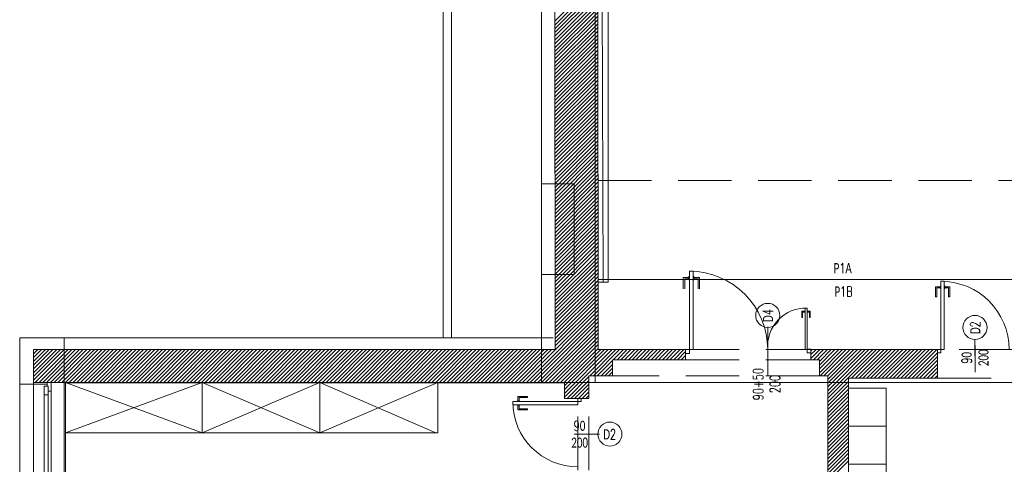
# Model space of a CAD drawing. Header units: millimetres. Extents: x -20020 to 55682, y 3351 to 17623.
# Tile 14 of 49: x -5505 to -4335, y 11905 to 12433. Entities that reach past the tile are written whole.
import ezdxf

# ---------------------------------------------------------------- set-up
doc = ezdxf.new("R2010")
doc.units = ezdxf.units.MM
doc.linetypes.add('ACAD_ISO03W100', pattern=[30, 12, -18])
doc.linetypes.add('HIDDEN', pattern=[9.525, 6.35, -3.175])
doc.layers.get('0').update_dxf_attribs({"color": 252, "lineweight": 9})
for name, color, linetype, lineweight in [('ARANŻACJA', 252, 'Continuous', 9), ('OKNA', 252, 'Continuous', 9), ('OPISY', 252, 'Continuous', 9), ('PODCIĄG', 252, 'HIDDEN', 9), ('RZUT DACHU', 252, 'Continuous', 9), ('srednia', 252, 'Continuous', 9), ('ŚCIANY KONSTRUKCYJNE', 252, 'Continuous', 9), ('ŚCIANY WYPEŁNIENIE', 252, 'Continuous', 9)]:
    doc.layers.add(name, color=color, linetype=linetype, lineweight=lineweight)
doc.styles.get("Standard").update_dxf_attribs({"font": 'romans.shx', "width": 0.7})

msp = doc.modelspace()

# ---------------------------------------------------------------- linework, layer by layer
at = {"linetype": 'Continuous'}
for p, q in [((-4709.83, 12127.25), (-4716.63, 12127.25)), ((-4716.63, 12127.25), (-4716.63, 12113.63)), ((-4709.83, 12125.55), (-4714.93, 12125.55)), ((-4714.93, 12125.55), (-4714.93, 12113.63)), ((-4709.26, 12128.38), (-4709.83, 12128.38)), ((-4709.83, 12128.38), (-4709.83, 12124.41)), ((-4709.26, 12124.41), (-4709.83, 12124.41)), ((-4704.72, 12128.38), (-4704.15, 12128.38)), ((-4704.72, 12124.41), (-4704.15, 12124.41)), ((-4704.15, 12128.38), (-4704.15, 12124.41)), ((-4704.15, 12127.25), (-4697.35, 12127.25)), ((-4704.15, 12125.55), (-4699.05, 12125.55)), ((-4699.05, 12125.55), (-4699.05, 12113.63)), ((-4697.35, 12127.25), (-4697.35, 12113.63)), ((-4572.2, 12087.01), (-4575.78, 12086.99)), ((-4575.78, 12086.99), (-4575.76, 12079.82)), ((-4574.86, 12079.83), (-4575.76, 12079.82)), ((-4572.19, 12086.11), (-4574.88, 12086.1)), ((-4574.88, 12086.1), (-4574.86, 12079.83)), ((-4571.9, 12087.6), (-4572.2, 12087.6)), ((-4572.2, 12087.6), (-4572.19, 12085.51)), ((-4571.89, 12085.51), (-4572.19, 12085.51)), ((-4569.51, 12087.61), (-4569.21, 12087.61)), ((-4569.5, 12085.52), (-4569.2, 12085.52)), ((-4569.21, 12087.61), (-4569.2, 12085.52)), ((-4569.21, 12087.02), (-4565.62, 12087.03)), ((-4569.21, 12086.12), (-4566.52, 12086.13)), ((-4566.52, 12086.13), (-4566.49, 12079.86)), ((-4566.49, 12079.86), (-4565.6, 12079.86)), ((-4565.62, 12087.03), (-4565.6, 12079.86)), ((-4616.24, 12010.71), (-4616.24, 12067.84))]:
    msp.add_line(p, q, dxfattribs=at)
for p, q in [((-4704.72, 12134.56), (-4709.26, 12134.56)), ((-4709.26, 12134.56), (-4709.26, 12041.55)), ((-4704.72, 12041.55), (-4704.72, 12134.56)), ((-4410.83, 12116.26), (-4416.77, 12116.26)), ((-4416.77, 12116.26), (-4416.77, 12104.39)), ((-4410.83, 12114.77), (-4415.28, 12114.77)), ((-4415.28, 12114.77), (-4415.28, 12104.39)), ((-4410.34, 12117.25), (-4410.83, 12117.25)), ((-4410.83, 12117.25), (-4410.83, 12113.78)), ((-4410.34, 12113.78), (-4410.83, 12113.78)), ((-4406.38, 12117.25), (-4405.89, 12117.25)), ((-4406.38, 12113.78), (-4405.89, 12113.78)), ((-4405.89, 12117.25), (-4405.89, 12113.78)), ((-4405.89, 12116.26), (-4399.96, 12116.26)), ((-4405.89, 12114.77), (-4401.44, 12114.77)), ((-4401.44, 12114.77), (-4401.44, 12104.39)), ((-4399.96, 12116.26), (-4399.96, 12104.39)), ((-4415.28, 12104.39), (-4416.77, 12104.39)), ((-4401.44, 12104.39), (-4399.96, 12104.39)), ((-4571.91, 12090.86), (-4569.52, 12090.87)), ((-4571.74, 12041.86), (-4571.91, 12090.86)), ((-4569.52, 12090.87), (-4569.35, 12041.87)), ((-4569.35, 12042.06), (-4569.35, 12037.52)), ((-4564.81, 12042.06), (-4569.35, 12042.06)), ((-4564.81, 12037.52), (-4564.81, 12042.06)), ((-4369.79, 12014.66), (-4369.79, 12046.35)), ((-4713.79, 12041.55), (-4713.79, 12037.01)), ((-4709.26, 12041.55), (-4713.79, 12041.55)), ((-4713.79, 12037.01), (-4709.26, 12037.01)), ((-4709.26, 12041.55), (-4704.72, 12041.55)), ((-4709.26, 12037.01), (-4709.26, 12041.55)), ((-4569.35, 12041.87), (-4571.74, 12041.86)), ((-4569.35, 12037.52), (-4564.81, 12037.52)), ((-4913.15, 11980.24), (-4913.15, 11985.91)), ((-4913.15, 11985.91), (-4901.81, 11985.91)), ((-4911.73, 11980.24), (-4911.73, 11984.49)), ((-4911.73, 11984.49), (-4901.81, 11984.49)), ((-4901.81, 11984.49), (-4901.81, 11985.91)), ((-4914.09, 11979.77), (-4914.09, 11980.24)), ((-4914.09, 11980.24), (-4910.79, 11980.24)), ((-4914.09, 11975.99), (-4914.09, 11975.52)), ((-4914.09, 11975.52), (-4910.79, 11975.52)), ((-4913.15, 11975.52), (-4913.15, 11969.85)), ((-4911.73, 11975.52), (-4911.73, 11971.27)), ((-4910.79, 11979.77), (-4910.79, 11980.24)), ((-4910.79, 11975.99), (-4910.79, 11975.52)), ((-4913.15, 11969.85), (-4901.81, 11969.85)), ((-4911.73, 11971.27), (-4901.81, 11971.27)), ((-4901.81, 11971.27), (-4901.81, 11969.85)), ((-4816.12, 11941.05), (-4846.38, 11941.05))]:
    msp.add_line(p, q)
for points in [[(-4410.34, 12041.55), (-4406.38, 12041.55), (-4406.38, 12122.63), (-4410.34, 12122.63)], [(-4414.29, 12041.55), (-4414.29, 12037.59), (-4410.34, 12037.59), (-4410.34, 12041.55)], [(-4841.79, 11983.55), (-4838.02, 11983.55), (-4838.02, 11979.77), (-4841.79, 11979.77)], [(-4841.79, 11979.77), (-4841.79, 11975.99), (-4919.24, 11975.99), (-4919.24, 11979.77)]]:
    msp.add_lwpolyline(points, close=True)
at = {"linetype": 'Continuous', "ltscale": 50}
for centre, radius, start, end in [((-4709.26, 12041.55), 93.05, 0, 90), ((-4410.34, 12041.55), 81.11, 0, 90), ((-4570.81, 12045.37), 45.54, 88.37997, 184.61438), ((-4841.79, 11979.77), 77.47, 180, 270)]:
    msp.add_arc(centre, radius, start, end, dxfattribs=at)
at = {"layer": 'ARANŻACJA'}
for p, q in [((-4817.9, 12124.63), (-1214.12, 12124.55)), ((-5288.39, 12002.55), (-5450.79, 11942.55)), ((-5450.79, 12002.55), (-5288.39, 11942.55)), ((-5288.39, 11942.55), (-5288.39, 12002.55)), ((-5288.39, 12002.55), (-5148.39, 11942.55)), ((-5288.39, 11942.55), (-5148.39, 12002.55)), ((-5148.39, 11942.55), (-5148.39, 12002.55)), ((-5148.39, 12002.55), (-5010.79, 11942.55)), ((-5148.39, 11942.55), (-5008.39, 12002.55)), ((-5070.79, 11942.55), (-5130.79, 11942.55))]:
    msp.add_line(p, q, dxfattribs=at)
at = {"layer": 'ARANŻACJA', "linetype": 'ACAD_ISO03W100', "ltscale": 10}
msp.add_lwpolyline([(-4520.29, 11441.55), (-4518.29, 11441.55), (-4518.29, 12007.55)], dxfattribs=at)
at = {"layer": 'ARANŻACJA', "ltscale": 10}
for points in [[(-5450.79, 12002.55), (-5450.79, 11942.55), (-5008.39, 11942.55), (-5008.39, 12002.55)], [(-5288.39, 11942.55), (-5008.39, 11942.55), (-5008.39, 12002.55)]]:
    msp.add_lwpolyline(points, dxfattribs=at)
for points in [[(-4475.29, 11950.55), (-4475.29, 11995.55), (-4520.29, 11995.55), (-4520.29, 11950.55)], [(-4475.29, 11905.55), (-4475.29, 11950.55), (-4520.29, 11950.55), (-4520.29, 11905.55)], [(-4475.29, 11860.55), (-4475.29, 11905.55), (-4520.29, 11905.55), (-4520.29, 11860.55)]]:
    msp.add_lwpolyline(points, close=True, dxfattribs=at)
at = {"layer": 'Defpoints'}
msp.add_line((-5450.79, 12002.55), (-4857.79, 12002.55), dxfattribs=at)
at = {"layer": 'OKNA'}
for p, q in [((-5476.29, 11988.02), (-5476.29, 11997.94)), ((-5476.29, 11997.94), (-5471.29, 11997.94)), ((-5472.79, 11997.94), (-5472.79, 12002.55)), ((-5472.79, 12002.55), (-5467.79, 12002.55)), ((-5471.29, 11997.94), (-5471.29, 11988.02)), ((-5467.79, 12002.55), (-5467.79, 11992.3)), ((-5471.29, 11988.02), (-5476.29, 11988.02)), ((-5476.29, 11988.02), (-5476.29, 11750.57)), ((-5467.79, 11992.3), (-5471.29, 11992.3)), ((-5471.29, 11988.02), (-5471.29, 11750.57)), ((-5467.79, 11993.94), (-5467.79, 11746.29))]:
    msp.add_line(p, q, dxfattribs=at)
at = {"layer": 'OPISY'}
msp.add_line((-4369.98, 12053.52), (-4369.79, 12014.66), dxfattribs=at)
for centre in [(-4616.18, 12082.16), (-4369.91, 12067.84), (-4803.82, 11941.16)]:
    msp.add_circle(centre, 14.32, dxfattribs=at)
at = {"layer": 'PODCIĄG', "ltscale": 10}
for p, q in [((-4818.05, 12242.55), (-1214.12, 12242.55)), ((-4713.79, 12041.55), (-4563.79, 12041.55)), ((-4325.29, 12041.55), (-4414.29, 12041.55)), ((-4713.79, 12029.55), (-4563.79, 12029.55)), ((-4554.79, 12010.55), (-4800.79, 12010.55)), ((-4414.29, 12007.55), (-4325.29, 12007.55)), ((-4841.79, 11898.55), (-4841.79, 11983.55)), ((-4828.79, 11898.55), (-4828.79, 11983.55))]:
    msp.add_line(p, q, dxfattribs=at)
at = {"layer": 'RZUT DACHU'}
for points in [[(-4885.12, 14006.55), (-4885.12, 12002.55), (-1152.98, 12002.55), (-1152.98, 14006.55), (-1217.12, 14006.55), (-1217.12, 12002.55)], [(-4885.12, 14006.55), (-4821.12, 14006.55), (-4821.12, 12002.55)], [(-4885.12, 12055.55), (-5505.29, 12055.55), (-5505.29, 12000.55), (-5505.29, 12000.55), (-5505.29, 11110.05), (-5505.29, 11095.05), (-1120.25, 11095.05)], [(-5452.29, 12055.55), (-5452.29, 12002.55), (-5452.29, 11095.05)], [(-5452.29, 12002.55), (-4885.12, 12002.55)]]:
    msp.add_lwpolyline(points, dxfattribs=at)
at = {"layer": 'srednia'}
for p, q in [((-4811.79, 12121.55), (-4817.12, 13856.55)), ((-4817.79, 12121.55), (-4811.79, 12121.55)), ((-5002.12, 12055.55), (-4871.12, 12055.55)), ((-5488.79, 11739.55), (-5488.79, 12002.55)), ((-5450.79, 11739.55), (-5450.79, 12002.55))]:
    msp.add_line(p, q, dxfattribs=at)
at = {"layer": 'srednia', "linetype": 'Continuous'}
msp.add_line((-4616.24, 12041.55), (-4616.24, 12068.74), dxfattribs=at)
at = {"layer": 'srednia'}
for points in [[(-4871.12, 14006.55), (-4885.12, 14006.55), (-4885.12, 12055.55), (-5488.79, 12055.55), (-5505.29, 12055.55), (-5505.29, 12002.55), (-5505.29, 12000.55), (-5472.79, 12000.55)], [(-4811.79, 12121.55), (-4805.79, 12121.55), (-4805.79, 13901.55)], [(-5002.12, 13821.55), (-4992.12, 13821.55), (-4992.12, 12055.55), (-5002.12, 12055.55), (-5002.12, 13821.55)], [(-4885.12, 12055.55), (-4885.12, 12130.55), (-4846.12, 12130.55), (-4846.12, 12238.55), (-4885.12, 12238.55), (-4885.12, 12433.55)], [(-5272.29, 11410.05), (-5505.29, 11410.05), (-5505.29, 12020.81)]]:
    msp.add_lwpolyline(points, dxfattribs=at)
at = {"layer": 'ŚCIANY KONSTRUKCYJNE'}
for p, q in [((-4868.79, 12041.55), (-4871.12, 13931.55)), ((-4817.79, 12041.55), (-4820.12, 13856.55)), ((-4868.79, 12041.55), (-5488.79, 12041.55)), ((-5488.79, 12002.55), (-5488.79, 12041.55)), ((-4817.79, 12041.55), (-4713.79, 12041.55)), ((-4713.79, 12041.55), (-4713.79, 12029.55)), ((-4713.79, 12029.55), (-4713.79, 12041.55)), ((-4564.79, 12029.55), (-4564.79, 12041.55)), ((-4564.79, 12041.55), (-4414.29, 12041.55)), ((-4564.79, 12041.55), (-4564.79, 12029.55)), ((-4414.29, 12007.55), (-4414.29, 12041.55)), ((-4800.79, 12010.55), (-4800.79, 12029.55)), ((-4800.79, 12029.55), (-4713.79, 12029.55)), ((-4564.79, 12029.55), (-4554.79, 12029.55)), ((-4554.79, 12029.55), (-4554.79, 12010.55)), ((-4828.79, 12010.55), (-4800.79, 12010.55)), ((-4828.79, 11983.55), (-4828.79, 12010.55)), ((-4828.79, 12010.55), (-4828.79, 11983.55)), ((-4554.79, 12010.55), (-4544.79, 12010.55)), ((-4544.79, 12010.55), (-4544.79, 11441.55)), ((-4520.29, 12007.55), (-4414.29, 12007.55)), ((-4520.29, 12007.55), (-4520.29, 11441.55)), ((-5488.79, 12002.55), (-4857.79, 12002.55)), ((-4857.79, 11983.55), (-4857.79, 12002.55)), ((-4828.79, 11983.55), (-4857.79, 11983.55))]:
    msp.add_line(p, q, dxfattribs=at)
at = {"layer": 'ŚCIANY WYPEŁNIENIE', "linetype": 'Continuous'}
for p, q in [((-4869.27, 12431.51), (-4818.36, 12482.43)), ((-4869.27, 12427.03), (-4818.35, 12477.95)), ((-4869.26, 12422.55), (-4818.35, 12473.46)), ((-4869.26, 12418.06), (-4818.34, 12468.98)), ((-4869.25, 12413.58), (-4818.34, 12464.49)), ((-4869.25, 12409.09), (-4818.33, 12460.01)), ((-4869.24, 12404.61), (-4818.32, 12455.52)), ((-4869.24, 12400.12), (-4818.32, 12451.04)), ((-4869.23, 12395.64), (-4818.31, 12446.55)), ((-4869.22, 12391.15), (-4818.31, 12442.07)), ((-4869.22, 12386.67), (-4818.3, 12437.59)), ((-4869.21, 12382.18), (-4818.3, 12433.1)), ((-4869.21, 12377.7), (-4818.29, 12428.62)), ((-4869.2, 12373.21), (-4818.28, 12424.13)), ((-4869.2, 12368.73), (-4818.28, 12419.65)), ((-4869.19, 12364.25), (-4818.27, 12415.16)), ((-4869.19, 12359.76), (-4818.27, 12410.68)), ((-4869.18, 12355.28), (-4818.26, 12406.2)), ((-4869.17, 12350.79), (-4818.26, 12401.71)), ((-4869.17, 12346.31), (-4818.25, 12397.23)), ((-4869.16, 12341.82), (-4818.24, 12392.74)), ((-4869.16, 12337.34), (-4818.24, 12388.26)), ((-4869.15, 12332.85), (-4818.23, 12383.77)), ((-4869.15, 12328.37), (-4818.23, 12379.29)), ((-4869.14, 12323.88), (-4818.22, 12374.8)), ((-4869.14, 12319.4), (-4818.22, 12370.32)), ((-4869.13, 12314.91), (-4818.21, 12365.84)), ((-4869.13, 12310.43), (-4818.2, 12361.35)), ((-4869.12, 12305.95), (-4818.2, 12356.87)), ((-4869.11, 12301.46), (-4818.19, 12352.38)), ((-4869.11, 12296.98), (-4818.19, 12347.9)), ((-4869.1, 12292.49), (-4818.18, 12343.41)), ((-4869.1, 12288.01), (-4818.18, 12338.93)), ((-4869.09, 12283.52), (-4818.17, 12334.45)), ((-4869.09, 12279.04), (-4818.16, 12329.96)), ((-4869.08, 12274.55), (-4818.16, 12325.48)), ((-4869.08, 12270.07), (-4818.15, 12320.99)), ((-4869.07, 12265.58), (-4818.15, 12316.51)), ((-4869.06, 12261.1), (-4818.14, 12312.02)), ((-4869.06, 12256.61), (-4818.13, 12307.54)), ((-4869.05, 12252.13), (-4818.13, 12303.05)), ((-4869.05, 12247.65), (-4818.12, 12298.57)), ((-4869.04, 12243.16), (-4818.12, 12294.09)), ((-4869.04, 12238.68), (-4818.11, 12289.6)), ((-4869.03, 12234.19), (-4818.11, 12285.12)), ((-4869.03, 12229.71), (-4818.1, 12280.63)), ((-4869.02, 12225.22), (-4818.09, 12276.15)), ((-4869.01, 12220.74), (-4818.09, 12271.66)), ((-4869.01, 12216.25), (-4818.08, 12267.18)), ((-4869, 12211.77), (-4818.08, 12262.69)), ((-4869, 12207.28), (-4818.07, 12258.21)), ((-4868.99, 12202.8), (-4818.07, 12253.73)), ((-4868.99, 12198.31), (-4818.06, 12249.24)), ((-4868.98, 12193.83), (-4818.05, 12244.76)), ((-4868.98, 12189.35), (-4818.05, 12240.27)), ((-4868.97, 12184.86), (-4818.04, 12235.79)), ((-4868.97, 12180.38), (-4818.04, 12231.3)), ((-4868.96, 12175.89), (-4818.03, 12226.82)), ((-4868.95, 12171.41), (-4818.03, 12222.34)), ((-4868.95, 12166.92), (-4818.02, 12217.85)), ((-4868.94, 12162.44), (-4818.01, 12213.37)), ((-4868.94, 12157.95), (-4818.01, 12208.88)), ((-4868.93, 12153.47), (-4818, 12204.4)), ((-4868.93, 12148.98), (-4818, 12199.91)), ((-4868.92, 12144.5), (-4817.99, 12195.43)), ((-4868.92, 12140.01), (-4817.99, 12190.94)), ((-4868.91, 12135.53), (-4817.98, 12186.46)), ((-4868.9, 12131.05), (-4817.97, 12181.98)), ((-4868.9, 12126.56), (-4817.97, 12177.49)), ((-4868.89, 12122.08), (-4817.96, 12173.01)), ((-4868.89, 12117.59), (-4817.96, 12168.52)), ((-4868.88, 12113.11), (-4817.95, 12164.04)), ((-4868.88, 12108.62), (-4817.95, 12159.55)), ((-4868.87, 12104.14), (-4817.94, 12155.07)), ((-4868.87, 12099.65), (-4817.93, 12150.58)), ((-4868.86, 12095.17), (-4817.93, 12146.1)), ((-4868.86, 12090.68), (-4817.92, 12141.62)), ((-4868.85, 12086.2), (-4817.92, 12137.13)), ((-4868.84, 12081.71), (-4817.91, 12132.65)), ((-4868.84, 12077.23), (-4817.91, 12128.16)), ((-4868.83, 12072.75), (-4817.9, 12123.68)), ((-4868.83, 12068.26), (-4817.89, 12119.19)), ((-4868.82, 12063.78), (-4817.89, 12114.71)), ((-4868.82, 12059.29), (-4817.88, 12110.23)), ((-4868.81, 12054.81), (-4817.88, 12105.74)), ((-4868.81, 12050.32), (-4817.87, 12101.26)), ((-4907.6, 12002.55), (-4817.86, 12092.29)), ((-4868.8, 12045.84), (-4817.87, 12096.77)), ((-4903.11, 12002.55), (-4817.85, 12087.8)), ((-4898.62, 12002.55), (-4817.85, 12083.32)), ((-4894.13, 12002.55), (-4817.84, 12078.83)), ((-4889.64, 12002.55), (-4817.84, 12074.35)), ((-4885.15, 12002.55), (-4817.83, 12069.87)), ((-4880.66, 12002.55), (-4817.83, 12065.38)), ((-4876.17, 12002.55), (-4817.82, 12060.9)), ((-4871.68, 12002.55), (-4817.81, 12056.41)), ((-4867.19, 12002.55), (-4817.81, 12051.93)), ((-4862.7, 12002.55), (-4817.8, 12047.44)), ((-4858.21, 12002.55), (-4817.8, 12042.96)), ((-5488.79, 12040.99), (-5488.24, 12041.55)), ((-5488.79, 12036.5), (-5483.75, 12041.55)), ((-5488.79, 12032.01), (-5479.26, 12041.55)), ((-5488.79, 12027.52), (-5474.77, 12041.55)), ((-5488.79, 12023.03), (-5470.28, 12041.55)), ((-5488.79, 12018.54), (-5465.79, 12041.55)), ((-5488.79, 12014.05), (-5461.3, 12041.55)), ((-5488.79, 12009.56), (-5456.81, 12041.55)), ((-5488.79, 12005.07), (-5452.32, 12041.55)), ((-5486.83, 12002.55), (-5447.83, 12041.55)), ((-5482.34, 12002.55), (-5443.34, 12041.55)), ((-5477.85, 12002.55), (-5438.85, 12041.55)), ((-5473.36, 12002.55), (-5434.36, 12041.55)), ((-5468.87, 12002.55), (-5429.87, 12041.55)), ((-5464.38, 12002.55), (-5425.38, 12041.55)), ((-5459.89, 12002.55), (-5420.89, 12041.55)), ((-5455.4, 12002.55), (-5416.4, 12041.55)), ((-5450.91, 12002.55), (-5411.91, 12041.55)), ((-5446.42, 12002.55), (-5407.42, 12041.55)), ((-5441.93, 12002.55), (-5402.93, 12041.55)), ((-5437.44, 12002.55), (-5398.44, 12041.55)), ((-5432.95, 12002.55), (-5393.95, 12041.55)), ((-5428.46, 12002.55), (-5389.46, 12041.55)), ((-5423.97, 12002.55), (-5384.97, 12041.55)), ((-5419.48, 12002.55), (-5380.48, 12041.55)), ((-5414.99, 12002.55), (-5375.99, 12041.55)), ((-5410.5, 12002.55), (-5371.5, 12041.55)), ((-5406.01, 12002.55), (-5367.01, 12041.55)), ((-5401.52, 12002.55), (-5362.52, 12041.55)), ((-5397.03, 12002.55), (-5358.03, 12041.55)), ((-5392.54, 12002.55), (-5353.54, 12041.55)), ((-5388.05, 12002.55), (-5349.05, 12041.55)), ((-5383.56, 12002.55), (-5344.56, 12041.55)), ((-5379.07, 12002.55), (-5340.07, 12041.55)), ((-5374.58, 12002.55), (-5335.58, 12041.55)), ((-5370.09, 12002.55), (-5331.09, 12041.55)), ((-5365.59, 12002.55), (-5326.59, 12041.55)), ((-5361.1, 12002.55), (-5322.1, 12041.55)), ((-5356.61, 12002.55), (-5317.61, 12041.55)), ((-5352.12, 12002.55), (-5313.12, 12041.55)), ((-5347.63, 12002.55), (-5308.63, 12041.55)), ((-5343.14, 12002.55), (-5304.14, 12041.55)), ((-5338.65, 12002.55), (-5299.65, 12041.55)), ((-5334.16, 12002.55), (-5295.16, 12041.55)), ((-5329.67, 12002.55), (-5290.67, 12041.55)), ((-5325.18, 12002.55), (-5286.18, 12041.55)), ((-5320.69, 12002.55), (-5281.69, 12041.55)), ((-5316.2, 12002.55), (-5277.2, 12041.55)), ((-5311.71, 12002.55), (-5272.71, 12041.55)), ((-5307.22, 12002.55), (-5268.22, 12041.55)), ((-5302.73, 12002.55), (-5263.73, 12041.55)), ((-5298.24, 12002.55), (-5259.24, 12041.55)), ((-5293.75, 12002.55), (-5254.75, 12041.55)), ((-5289.26, 12002.55), (-5250.26, 12041.55)), ((-5284.77, 12002.55), (-5245.77, 12041.55)), ((-5280.28, 12002.55), (-5241.28, 12041.55)), ((-5275.79, 12002.55), (-5236.79, 12041.55)), ((-5271.3, 12002.55), (-5232.3, 12041.55)), ((-5266.81, 12002.55), (-5227.81, 12041.55)), ((-5262.32, 12002.55), (-5223.32, 12041.55)), ((-5257.83, 12002.55), (-5218.83, 12041.55)), ((-5253.34, 12002.55), (-5214.34, 12041.55)), ((-5248.85, 12002.55), (-5209.85, 12041.55)), ((-5244.36, 12002.55), (-5205.36, 12041.55)), ((-5239.87, 12002.55), (-5200.87, 12041.55)), ((-5235.38, 12002.55), (-5196.38, 12041.55)), ((-5230.89, 12002.55), (-5191.89, 12041.55)), ((-5226.4, 12002.55), (-5187.4, 12041.55)), ((-5221.91, 12002.55), (-5182.91, 12041.55)), ((-5217.42, 12002.55), (-5178.42, 12041.55)), ((-5212.93, 12002.55), (-5173.93, 12041.55)), ((-5208.44, 12002.55), (-5169.44, 12041.55)), ((-5203.95, 12002.55), (-5164.95, 12041.55)), ((-5199.46, 12002.55), (-5160.46, 12041.55)), ((-5194.97, 12002.55), (-5155.97, 12041.55)), ((-5190.48, 12002.55), (-5151.48, 12041.55)), ((-5185.99, 12002.55), (-5146.99, 12041.55)), ((-5181.5, 12002.55), (-5142.5, 12041.55)), ((-5177.01, 12002.55), (-5138.01, 12041.55)), ((-5172.52, 12002.55), (-5133.52, 12041.55)), ((-5168.03, 12002.55), (-5129.03, 12041.55)), ((-5163.54, 12002.55), (-5124.54, 12041.55)), ((-5159.05, 12002.55), (-5120.05, 12041.55)), ((-5154.56, 12002.55), (-5115.56, 12041.55)), ((-5150.07, 12002.55), (-5111.07, 12041.55)), ((-5145.58, 12002.55), (-5106.58, 12041.55)), ((-5141.09, 12002.55), (-5102.09, 12041.55)), ((-5136.6, 12002.55), (-5097.6, 12041.55)), ((-5132.11, 12002.55), (-5093.11, 12041.55)), ((-5127.62, 12002.55), (-5088.62, 12041.55)), ((-5123.13, 12002.55), (-5084.13, 12041.55)), ((-5118.64, 12002.55), (-5079.64, 12041.55)), ((-5114.15, 12002.55), (-5075.15, 12041.55)), ((-5109.66, 12002.55), (-5070.66, 12041.55)), ((-5105.17, 12002.55), (-5066.17, 12041.55)), ((-5100.68, 12002.55), (-5061.68, 12041.55)), ((-5096.19, 12002.55), (-5057.19, 12041.55)), ((-5091.7, 12002.55), (-5052.7, 12041.55)), ((-5087.21, 12002.55), (-5048.21, 12041.55)), ((-5082.72, 12002.55), (-5043.72, 12041.55)), ((-5078.23, 12002.55), (-5039.23, 12041.55)), ((-5073.74, 12002.55), (-5034.74, 12041.55)), ((-5069.25, 12002.55), (-5030.25, 12041.55)), ((-5064.76, 12002.55), (-5025.76, 12041.55)), ((-5060.27, 12002.55), (-5021.27, 12041.55)), ((-5055.78, 12002.55), (-5016.78, 12041.55)), ((-5051.29, 12002.55), (-5012.29, 12041.55)), ((-5046.8, 12002.55), (-5007.8, 12041.55)), ((-5042.31, 12002.55), (-5003.31, 12041.55)), ((-5037.82, 12002.55), (-4998.82, 12041.55)), ((-5033.33, 12002.55), (-4994.33, 12041.55)), ((-5028.84, 12002.55), (-4989.84, 12041.55)), ((-5024.35, 12002.55), (-4985.35, 12041.55)), ((-5019.86, 12002.55), (-4980.86, 12041.55)), ((-5015.36, 12002.55), (-4976.36, 12041.55)), ((-5010.87, 12002.55), (-4971.87, 12041.55)), ((-5006.38, 12002.55), (-4967.38, 12041.55)), ((-5001.89, 12002.55), (-4962.89, 12041.55)), ((-4997.4, 12002.55), (-4958.4, 12041.55)), ((-4992.91, 12002.55), (-4953.91, 12041.55)), ((-4988.42, 12002.55), (-4949.42, 12041.55)), ((-4983.93, 12002.55), (-4944.93, 12041.55)), ((-4979.44, 12002.55), (-4940.44, 12041.55)), ((-4974.95, 12002.55), (-4935.95, 12041.55)), ((-4970.46, 12002.55), (-4931.46, 12041.55)), ((-4965.97, 12002.55), (-4926.97, 12041.55)), ((-4961.48, 12002.55), (-4922.48, 12041.55)), ((-4956.99, 12002.55), (-4917.99, 12041.55)), ((-4952.5, 12002.55), (-4913.5, 12041.55)), ((-4948.01, 12002.55), (-4909.01, 12041.55)), ((-4943.52, 12002.55), (-4904.52, 12041.55)), ((-4939.03, 12002.55), (-4900.03, 12041.55)), ((-4934.54, 12002.55), (-4895.54, 12041.55)), ((-4930.05, 12002.55), (-4891.05, 12041.55)), ((-4925.56, 12002.55), (-4886.56, 12041.55)), ((-4921.07, 12002.55), (-4882.07, 12041.55)), ((-4916.58, 12002.55), (-4877.58, 12041.55)), ((-4912.09, 12002.55), (-4873.09, 12041.55)), ((-4857.79, 11998.47), (-4814.72, 12041.55)), ((-4857.79, 11993.98), (-4810.23, 12041.55)), ((-4857.79, 11989.49), (-4805.74, 12041.55)), ((-4857.79, 11985), (-4801.25, 12041.55)), ((-4827.76, 12010.55), (-4796.76, 12041.55)), ((-4823.27, 12010.55), (-4792.27, 12041.55)), ((-4799.78, 12029.55), (-4787.78, 12041.55)), ((-4795.29, 12029.55), (-4783.29, 12041.55)), ((-4790.8, 12029.55), (-4778.8, 12041.55)), ((-4786.31, 12029.55), (-4774.31, 12041.55)), ((-4781.82, 12029.55), (-4769.82, 12041.55)), ((-4777.33, 12029.55), (-4765.33, 12041.55)), ((-4772.84, 12029.55), (-4760.84, 12041.55)), ((-4768.35, 12029.55), (-4756.35, 12041.55)), ((-4763.86, 12029.55), (-4751.86, 12041.55)), ((-4759.37, 12029.55), (-4747.37, 12041.55)), ((-4754.88, 12029.55), (-4742.88, 12041.55)), ((-4750.39, 12029.55), (-4738.39, 12041.55)), ((-4745.9, 12029.55), (-4733.9, 12041.55)), ((-4741.41, 12029.55), (-4729.41, 12041.55)), ((-4736.92, 12029.55), (-4724.92, 12041.55)), ((-4732.43, 12029.55), (-4720.43, 12041.55)), ((-4727.94, 12029.55), (-4715.94, 12041.55)), ((-4723.45, 12029.55), (-4713.79, 12039.2)), ((-4718.96, 12029.55), (-4713.79, 12034.71)), ((-4564.79, 12040.02), (-4563.27, 12041.55)), ((-4564.79, 12035.53), (-4558.78, 12041.55)), ((-4564.79, 12031.04), (-4554.29, 12041.55)), ((-4561.8, 12029.55), (-4549.8, 12041.55)), ((-4557.31, 12029.55), (-4545.31, 12041.55)), ((-4554.79, 12027.57), (-4540.82, 12041.55)), ((-4554.79, 12023.08), (-4536.33, 12041.55)), ((-4554.79, 12018.59), (-4531.84, 12041.55)), ((-4554.79, 12014.1), (-4527.35, 12041.55)), ((-4553.86, 12010.55), (-4522.86, 12041.55)), ((-4549.37, 12010.55), (-4518.37, 12041.55)), ((-4544.88, 12010.55), (-4513.88, 12041.55)), ((-4544.79, 12006.14), (-4509.39, 12041.55)), ((-4544.79, 12001.65), (-4504.9, 12041.55)), ((-4544.79, 11997.16), (-4500.41, 12041.55)), ((-4544.79, 11992.67), (-4495.92, 12041.55)), ((-4544.79, 11988.18), (-4491.43, 12041.55)), ((-4544.79, 11983.69), (-4486.94, 12041.55)), ((-4516.45, 12007.55), (-4482.45, 12041.55)), ((-4511.96, 12007.55), (-4477.96, 12041.55)), ((-4507.47, 12007.55), (-4473.47, 12041.55)), ((-4502.98, 12007.55), (-4468.98, 12041.55)), ((-4498.49, 12007.55), (-4464.49, 12041.55)), ((-4494, 12007.55), (-4460, 12041.55)), ((-4489.51, 12007.55), (-4455.51, 12041.55)), ((-4485.02, 12007.55), (-4451.02, 12041.55)), ((-4480.53, 12007.55), (-4446.53, 12041.55)), ((-4476.04, 12007.55), (-4442.04, 12041.55)), ((-4471.55, 12007.55), (-4437.55, 12041.55)), ((-4467.06, 12007.55), (-4433.06, 12041.55)), ((-4462.57, 12007.55), (-4428.57, 12041.55)), ((-4458.08, 12007.55), (-4424.08, 12041.55)), ((-4453.59, 12007.55), (-4419.59, 12041.55)), ((-4449.1, 12007.55), (-4415.1, 12041.55)), ((-4444.61, 12007.55), (-4414.29, 12037.86)), ((-4440.12, 12007.55), (-4414.29, 12033.37)), ((-4818.78, 12010.55), (-4800.79, 12028.53)), ((-4814.29, 12010.55), (-4800.79, 12024.04)), ((-4809.8, 12010.55), (-4800.79, 12019.55)), ((-4714.47, 12029.55), (-4713.79, 12030.22)), ((-4435.63, 12007.55), (-4414.29, 12028.88)), ((-4431.14, 12007.55), (-4414.29, 12024.39)), ((-4426.65, 12007.55), (-4414.29, 12019.9)), ((-4854.76, 11983.55), (-4828.79, 12009.51)), ((-4805.31, 12010.55), (-4800.79, 12015.06)), ((-4800.82, 12010.55), (-4800.79, 12010.57)), ((-4422.16, 12007.55), (-4414.29, 12015.41)), ((-4417.67, 12007.55), (-4414.29, 12010.92)), ((-4850.27, 11983.55), (-4828.79, 12005.02)), ((-4845.78, 11983.55), (-4828.79, 12000.53)), ((-4841.29, 11983.55), (-4828.79, 11996.04)), ((-4544.79, 11979.2), (-4520.29, 12003.7)), ((-4544.79, 11974.71), (-4520.29, 11999.21)), ((-4836.8, 11983.55), (-4828.79, 11991.55)), ((-4832.31, 11983.55), (-4828.79, 11987.06)), ((-4544.79, 11970.22), (-4520.29, 11994.72)), ((-4544.79, 11965.73), (-4520.29, 11990.23)), ((-4544.79, 11961.24), (-4520.29, 11985.74)), ((-4544.79, 11956.75), (-4520.29, 11981.25)), ((-4544.79, 11952.26), (-4520.29, 11976.76)), ((-4544.79, 11947.77), (-4520.29, 11972.27)), ((-4544.79, 11943.28), (-4520.29, 11967.78)), ((-4544.79, 11938.79), (-4520.29, 11963.29)), ((-4544.79, 11934.3), (-4520.29, 11958.8)), ((-4544.79, 11929.81), (-4520.29, 11954.31)), ((-4544.79, 11925.32), (-4520.29, 11949.82)), ((-4544.79, 11920.83), (-4520.29, 11945.33)), ((-4544.79, 11916.34), (-4520.29, 11940.84)), ((-4544.79, 11911.85), (-4520.29, 11936.35)), ((-4544.79, 11907.36), (-4520.29, 11931.86)), ((-4544.79, 11902.87), (-4520.29, 11927.37)), ((-4544.79, 11898.38), (-4520.29, 11922.88)), ((-4544.79, 11893.89), (-4520.29, 11918.39)), ((-4544.79, 11889.4), (-4520.29, 11913.9)), ((-4544.79, 11884.91), (-4520.29, 11909.41))]:
    msp.add_line(p, q, dxfattribs=at)

# ---------------------------------------------------------------- texts
at = {"layer": 'OPISY', "char_height": 12, "width": 32.1072, "attachment_point": 3}
for s, insert in [('{\\fCalibri Light|b0|i0|c238|p34;P}1{\\fCalibri Light|b0|i0|c238|p34;A}', (-4516.32, 12144.28)), ('{\\fCalibri Light|b0|i0|c238|p34;P}1B', (-4515.38, 12116.57))]:
    msp.add_mtext(s, dxfattribs=dict(at, insert=insert))
at = {"layer": 'OPISY', "char_height": 12, "width": 48.1576, "attachment_point": 5}
for s, insert, rotation in [('{\\fCalibri Light|b0|i0|c238|p34;D}4', (-4615.87, 12081.93), 90.26652), ('{\\fCalibri Light|b0|i0|c238|p34;D}2', (-4369.6, 12067.61), 90.26652), ('9{\\fCalibri Light|b0|i0|c238|p34;0\\P200}', (-4369.75, 12031.85), 90.26652), ('90+50\\P200', (-4617.56, 12000.54), 90.26652), ('9{\\fCalibri Light|b0|i0|c238|p34;0\\P200}', (-4839.81, 11941), 0.26652), ('{\\fCalibri Light|b0|i0|c238|p34;D}2', (-4804.05, 11940.85), 0.26652)]:
    msp.add_mtext(s, dxfattribs=dict(at, insert=insert, rotation=rotation))

doc.saveas('drawing.dxf')
